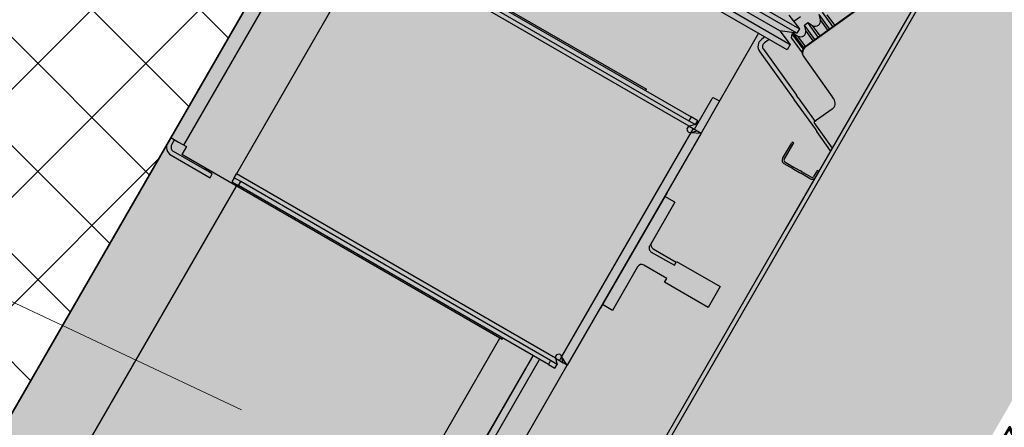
# Model space of a CAD drawing. Header units: millimetres. Extents: x 558 to 24471, y -5755 to 3551.
# Tile 7 of 35: x 23241 to 23307, y 2774 to 2801. Entities that reach past the tile are written whole.
import ezdxf

# ---------------------------------------------------------------- set-up
doc = ezdxf.new("R2010")
doc.units = ezdxf.units.MM
doc.layers.add('K_Dzwig', color=10, linetype='Continuous')
for name, color, linetype, lineweight in [('K_Grube', 4, 'Continuous', 35), ('K_Kreskowanie', 8, 'Continuous', 5), ('K_Opis_zmienny', 2, 'Continuous', 13), ('K_Wyburzenia', 8, 'Continuous', 5), ('K_Wymiarowanie', 84, 'Continuous', 13)]:
    doc.layers.add(name, color=color, linetype=linetype, lineweight=lineweight)
doc.styles.add('Zwykły 50', font='romans.shx', dxfattribs={"width": 0.8, "oblique": 10, "height": 7.5})
doc.dimstyles.new('Skala_50', dxfattribs={"dimtxt": 7.5, "dimasz": 1, "dimexe": 1.25, "dimexo": 0.625, "dimgap": 3, "dimtad": 1, "dimdec": 1, "dimlfac": 10, "dimrnd": 0.5, "dimdsep": 46, "dimtxsty": 'Zwykły 50', "dimblk": 'Wymiar', "dimcen": 2.5, "dimse1": 1, "dimse2": 1, "dimazin": 0, "dimtfac": 1, "dimtdec": 1, "dimtix": 1, "dimtmove": 0, "dimatfit": 3, "dimfxl": 1, "dimtfill": 1, "dimarcsym": 0})

# ---------------------------------------------------------------- blocks, each defined once
blk = doc.blocks.new('kabina')
at = {"layer": 'K_Dzwig'}
for p, q in [((17788.308, -7356.877), (17788.308, -7159.852)), ((17788.008, -7171.952), (17788.008, -7256.652)), ((17787.798, -7236.969), (17783.089, -7247.395)), ((17787.836, -7236.986), (17783.126, -7247.412)), ((17783.076, -7245.367), (17782.828, -7245.103)), ((17783.905, -7245.589), (17782.828, -7245.103)), ((17784.019, -7245.337), (17782.942, -7244.851)), ((17784.076, -7245.211), (17783.304, -7244.862)), ((17781.832, -7245.852), (17781.604, -7246.357)), ((17782.335, -7246.197), (17782.448, -7245.944)), ((17782.448, -7245.944), (17782.81, -7245.956)), ((17783.525, -7246.431), (17782.448, -7245.944)), ((17783.582, -7246.305), (17782.81, -7245.956)), ((17783.848, -7245.715), (17783.076, -7245.367)), ((17765.765, -7246.586), (17782.158, -7246.586)), ((17781.109, -7246.152), (17782.158, -7246.586)), ((17782.158, -7246.586), (17782.158, -7246.917)), ((17782.582, -7246.46), (17782.335, -7246.197)), ((17783.411, -7246.683), (17782.335, -7246.197)), ((17783.354, -7246.809), (17782.582, -7246.46)), ((17782.158, -7246.917), (17761.758, -7246.917)), ((17782.158, -7246.917), (17781.109, -7247.352)), ((17781.918, -7247.119), (17781.954, -7247.038)), ((17782.018, -7247.383), (17781.918, -7247.119)), ((17783.042, -7247.626), (17781.918, -7247.119)), ((17781.954, -7247.038), (17782.316, -7247.05)), ((17783.048, -7247.532), (17781.954, -7247.038)), ((17783.088, -7247.398), (17782.316, -7247.05)), ((17781.109, -7247.352), (17762.807, -7247.352)), ((17765.765, -7247.786), (17782.158, -7247.786)), ((17781.109, -7247.352), (17782.158, -7247.786)), ((17781.165, -7247.328), (17781.147, -7247.368)), ((17782.018, -7247.383), (17783.122, -7247.882)), ((17782.158, -7247.786), (17782.158, -7248.202)), ((17783.126, -7247.412), (17783.089, -7247.395)), ((17782.158, -7248.202), (17761.758, -7248.202)), ((17779.958, -7248.202), (17779.958, -7253.302)), ((17780.441, -7248.202), (17780.336, -7248.434)), ((17780.77, -7248.202), (17780.61, -7248.558)), ((17783.311, -7248.044), (17783.349, -7248.061)), ((17783.349, -7248.061), (17786.31, -7249.399)), ((17780.636, -7249.228), (17784.077, -7250.782)), ((17780.76, -7248.954), (17784.201, -7250.509)), ((17786.347, -7249.416), (17786.31, -7249.399)), ((17786.464, -7249.468), (17786.347, -7249.416)), ((17784.394, -7250.596), (17784.201, -7250.509)), ((17786.714, -7250.13), (17786.195, -7251.278)), ((17784.077, -7250.782), (17784.27, -7250.869)), ((17784.27, -7250.869), (17786.389, -7251.826)), ((17784.394, -7250.596), (17786.146, -7251.387)), ((17786.195, -7251.278), (17786.096, -7251.497)), ((17786.096, -7251.497), (17788.008, -7252.363)), ((17786.389, -7251.826), (17786.582, -7251.914)), ((17788.008, -7252.563), (17786.582, -7251.914)), ((17779.458, -7255.852), (17779.458, -7253.502)), ((17779.558, -7253.402), (17779.858, -7253.402)), ((17779.958, -7253.302), (17779.958, -7255.852)), ((17785.628, -7253.352), (17785.508, -7253.352)), ((17785.508, -7253.352), (17785.508, -7253.452)), ((17785.508, -7254.612), (17785.508, -7253.452)), ((17785.628, -7253.452), (17785.628, -7253.352)), ((17785.628, -7254.612), (17785.628, -7253.452)), ((17788.008, -7254.152), (17787.888, -7254.152)), ((17787.888, -7254.152), (17787.888, -7254.252)), ((17787.888, -7254.252), (17787.888, -7254.612)), ((17785.748, -7254.732), (17786.418, -7254.732)), ((17785.748, -7254.852), (17786.418, -7254.852)), ((17786.517, -7254.732), (17786.418, -7254.732)), ((17786.418, -7254.852), (17786.517, -7254.852)), ((17786.517, -7254.732), (17786.939, -7254.732)), ((17786.517, -7254.852), (17786.939, -7254.852)), ((17787.039, -7254.732), (17786.939, -7254.732)), ((17786.939, -7254.852), (17787.039, -7254.852)), ((17787.768, -7254.732), (17787.039, -7254.732)), ((17787.768, -7254.852), (17787.039, -7254.852)), ((17788.008, -7254.612), (17788.008, -7356.877)), ((17750.558, -7255.752), (17750.558, -7273.752)), ((17750.768, -7255.152), (17775.358, -7255.152)), ((17755.058, -7255.252), (17778.858, -7255.252)), ((17755.058, -7255.552), (17778.858, -7255.552)), ((17775.358, -7255.252), (17775.358, -7255.152)), ((17778.858, -7255.252), (17778.858, -7255.552)), ((17779.358, -7255.252), (17778.858, -7255.252)), ((17778.858, -7255.552), (17779.358, -7255.552)), ((17779.358, -7255.552), (17779.058, -7255.852)), ((17779.358, -7255.552), (17779.358, -7255.252)), ((17779.058, -7255.852), (17754.558, -7255.852)), ((17754.558, -7255.852), (17754.558, -7273.652)), ((17779.058, -7255.852), (17779.358, -7255.852)), ((17779.358, -7256.152), (17779.958, -7255.852)), ((17779.358, -7256.152), (17779.658, -7255.852)), ((17779.358, -7255.852), (17779.658, -7255.852)), ((17779.358, -7255.852), (17779.358, -7256.152)), ((17779.358, -7256.152), (17779.358, -7273.352)), ((17779.658, -7255.852), (17779.958, -7255.852)), ((17779.958, -7255.852), (17779.958, -7273.652)), ((17788.008, -7256.652), (17788.008, -7258.602)), ((17779.983, -7260.402), (17779.983, -7269.302)), ((17780.748, -7260.702), (17779.983, -7260.702)), ((17780.748, -7260.702), (17780.748, -7264.052)), ((17781.048, -7264.102), (17782.818, -7264.102)), ((17782.818, -7264.052), (17786.158, -7264.052)), ((17782.818, -7264.352), (17782.818, -7264.052)), ((17786.158, -7264.052), (17786.158, -7265.652)), ((17781.048, -7264.352), (17782.818, -7264.352)), ((17782.818, -7265.352), (17781.048, -7265.352)), ((17782.818, -7265.652), (17782.818, -7265.352)), ((17780.748, -7265.652), (17780.748, -7269.002)), ((17786.158, -7265.652), (17782.818, -7265.652)), ((17780.748, -7269.002), (17779.983, -7269.002)), ((17779.958, -7273.652), (17779.358, -7273.352)), ((17779.658, -7273.652), (17779.358, -7273.352)), ((17779.358, -7273.352), (17779.358, -7273.652)), ((17749.568, -7273.752), (17750.168, -7273.752)), ((17749.868, -7274.152), (17749.868, -7273.752)), ((17750.168, -7273.752), (17750.768, -7273.752)), ((17750.768, -7273.752), (17750.768, -7274.352)), ((17779.058, -7273.652), (17754.558, -7273.652)), ((17754.558, -7273.952), (17754.558, -7273.652)), ((17754.558, -7273.952), (17754.558, -7274.252)), ((17755.058, -7273.952), (17754.558, -7273.952)), ((17755.058, -7274.252), (17755.058, -7273.952)), ((17778.858, -7273.952), (17755.058, -7273.952)), ((17779.358, -7273.952), (17778.858, -7273.952)), ((17778.858, -7273.952), (17778.858, -7274.252)), ((17779.058, -7273.652), (17779.358, -7273.952)), ((17779.058, -7273.652), (17779.358, -7273.652)), ((17779.158, -7273.752), (17779.158, -7273.652)), ((17779.358, -7273.652), (17779.658, -7273.652)), ((17779.358, -7274.252), (17779.358, -7273.952)), ((17779.958, -7273.652), (17779.658, -7273.652)), ((17779.958, -7293.267), (17779.958, -7273.652)), ((17750.168, -7274.452), (17752.568, -7274.452)), ((17750.168, -7274.752), (17752.568, -7274.752)), ((17775.358, -7274.352), (17750.768, -7274.352)), ((17753.168, -7274.452), (17752.568, -7274.452)), ((17752.568, -7274.752), (17753.168, -7274.752)), ((17753.168, -7274.752), (17753.168, -7274.452)), ((17754.558, -7274.252), (17755.058, -7274.252)), ((17754.958, -7296.952), (17754.958, -7274.352)), ((17778.858, -7274.252), (17755.058, -7274.252)), ((17759.408, -7274.352), (17759.408, -7274.363)), ((17775.183, -7296.952), (17775.183, -7274.352)), ((17775.358, -7274.352), (17775.358, -7274.252)), ((17777.688, -7296.952), (17777.688, -7274.252)), ((17777.703, -7296.952), (17777.703, -7274.252)), ((17778.183, -7296.952), (17778.183, -7274.252)), ((17778.858, -7274.252), (17779.358, -7274.252))]:
    blk.add_line(p, q, dxfattribs=at)
for centre, radius, start, end in [((17782.821, -7245.606), 0.35, 268.19139, 43.19139), ((17782.327, -7246.7), 0.35, 268.19139, 43.19139), ((17783.525, -7247.608), 0.486, 153.96596, 243.85519), ((17783.563, -7247.625), 0.486, 153.96596, 243.85519), ((17780.883, -7248.681), 0.6, 155.69139, 245.69139), ((17780.883, -7248.681), 0.3, 155.69139, 245.69139), ((17786.258, -7249.924), 0.5, 335.69139, 65.69139), ((17779.558, -7253.502), 0.1, 90, 180), ((17779.858, -7253.302), 0.1, 270, 0), ((17785.748, -7254.612), 0.24, 180, 270), ((17785.748, -7254.612), 0.12, 180, 270), ((17787.768, -7254.612), 0.12, 270, 0), ((17787.768, -7254.612), 0.24, 270, 0), ((17779.208, -7256.002), 0.212, 135, 315), ((17781.048, -7263.802), 0.3, 180, 270), ((17781.048, -7264.052), 0.3, 180, 270), ((17781.048, -7265.652), 0.3, 90, 180), ((17779.208, -7273.502), 0.212, 45, 225), ((17750.168, -7274.152), 0.6, 180, 270), ((17750.168, -7274.152), 0.3, 180, 270)]:
    blk.add_arc(centre, radius, start, end, dxfattribs=at)
blk = doc.blocks.new('Wymiar')
for p, q in [((0, -5), (0, 5)), ((-3.75, 0), (3.75, 0))]:
    blk.add_line(p, q)
at = {"const_width": 0.5}
blk.add_lwpolyline([(-1.768, -1.768), (1.768, 1.768)], dxfattribs=at)
blk = doc.blocks.new('*D779')
at = {"layer": 'Defpoints', "color": 0}
for p in [(23337.256, 2890.357), (23221.256, 2689.439), (23258.066, 2668.187)]:
    blk.add_point(p, dxfattribs=at)
at = {"layer": 'K_Wymiarowanie', "color": 0, "lineweight": -2, "ltscale": 5}
blk.add_line((23373.566, 2868.239), (23258.566, 2669.053), dxfattribs=at)
at = {"layer": 'K_Wymiarowanie', "color": 0, "linetype": 'ByBlock', "lineweight": -2}
for p, rotation in [((23374.066, 2869.105), 59.99999999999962), ((23258.066, 2668.187), 239.9999999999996)]:
    blk.add_blockref('Wymiar', p, dxfattribs=dict(at, rotation=rotation))
at = {"layer": 'K_Wymiarowanie', "color": 0, "ltscale": 5, "insert": (23310.22, 2772.021), "char_height": 7.5, "attachment_point": 5, "rotation": 60, "style": 'Zwykły 50', "bg_fill": 3, "box_fill_scale": 1.1, "bg_fill_color": 256, "bg_fill_true_color": 13158600, "bg_fill_transparency": 0}
blk.add_mtext('2320', dxfattribs=at)

msp = doc.modelspace()

# ---------------------------------------------------------------- hatches: boundary and pattern name
at = {"layer": 'K_Kreskowanie', "ltscale": 5}
h = msp.add_hatch(dxfattribs=at)
h.set_pattern_fill('ANSI37', color=256, scale=1.6)
h.set_pattern_definition([(45, (3090.788, 2977.9395), (-3.5921024, 3.5921024), []), (135, (3090.788, 2977.9395), (-3.5921024, -3.5921024), [])])
h.paths.add_polyline_path([(23314.792, 2903.327), (23362.423, 2875.827), (23369.923, 2888.817), (23309.302, 2923.817), (23170.302, 2683.062), (23350.435, 2579.062), (23489.435, 2819.817), (23467.784, 2832.317), (23460.284, 2819.327), (23468.944, 2814.327), (23352.944, 2613.409), (23198.792, 2702.409), (23314.792, 2903.327)], is_closed=False)
at = {"layer": 'K_Wyburzenia'}
h = msp.add_hatch(dxfattribs=at)
h.set_pattern_fill('AR-CONC', color=256, scale=0.05)
h.set_pattern_definition([(50, (21774.1485, 6065.275), (9.109233, -0.796954), [0.9525, -10.4775]), (355, (21774.1485, 6065.275), (-1.76217, 9.552842), [0.762, -8.38203]), (100.45144, (21774.908, 6065.209), (7.347062, 8.755888), [0.8095, -8.904512]), (46.1842, (21774.148, 6067.815), (13.553952, -2.102116), [1.42875, -15.71625]), (96.63556, (21775.278, 6067.64), (11.870207, 12.371306), [1.21425, -13.35678]), (351.18415, (21774.148, 6067.815), (11.870207, 12.371306), [1.143, -12.572987]), (21, (21775.4185, 6067.18), (7.58072, -5.11326), [0.9525, -10.4775]), (326, (21775.4185, 6067.18), (3.090101, 9.209398), [0.762, -8.382]), (71.45145, (21776.05, 6066.754), (10.67082, 4.096138), [0.8095, -8.904497]), (37.5, (21774.1485, 6065.2752), (0.1544302, 4.227752), [0, -8.2804, 0, -8.509, 0, -8.41375]), (7.5, (21774.1485, 6065.275), (3.340983, 5.009029), [0, -4.8514, 0, -8.0899, 0, -3.20675]), (327.5, (21771.3164, 6065.2752), (6.7795298, -0.2864372), [0, -3.175, 0, -9.906, 0, -13.1445]), (317.5, (21770.0464, 6065.275), (7.406459, 1.271325), [0, -4.1275, 0, -6.5786, 0, -9.3345])])
h.paths.add_polyline_path([(23314.792, 2903.327), (23468.944, 2814.327), (23352.944, 2613.409), (23198.792, 2702.409)])

# ---------------------------------------------------------------- linework, layer by layer
at = {"layer": 'K_Grube', "ltscale": 5}
msp.add_line((23198.792, 2702.409), (23314.792, 2903.327), dxfattribs=at)
at = {"layer": 'K_Wyburzenia'}
msp.add_lwpolyline([(23314.792, 2903.327), (23468.944, 2814.327), (23352.944, 2613.409), (23198.792, 2702.409)], close=True, dxfattribs=at)
msp.add_lwpolyline([(23314.792, 2903.327), (23468.944, 2814.327), (23352.944, 2613.409), (23198.792, 2702.409)], close=True, dxfattribs=at)
at = {"layer": 'K_Wyburzenia', "color": 9, "const_width": 5}
for points in [[(23272.166, 2798.474), (23293.379, 2777.261)], [(23293.379, 2798.474), (23272.166, 2777.261)]]:
    msp.add_lwpolyline(points, dxfattribs=at)

# ---------------------------------------------------------------- block references
at = {"layer": 'K_Grube', "rotation": 329.999999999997}
msp.add_blockref('kabina', (11516.626, 17967.44), dxfattribs=at)

# ---------------------------------------------------------------- next in the draw order: dimensions: what is measured, and where the dimension line sits
at = {"layer": 'K_Wymiarowanie', "ltscale": 5}
dim = msp.add_aligned_dim(p1=(23337.256, 2890.357), p2=(23221.256, 2689.439), distance=42.504, dimstyle='Skala_50', dxfattribs=at)
dim.commit()
dim.dimension.update_dxf_attribs({"geometry": '*D779', "text_midpoint": (23310.22, 2772.021)})

# ---------------------------------------------------------------- next in the draw order: linework, layer by layer
at = {"layer": 'K_Opis_zmienny'}
msp.add_line((23205.885, 2798.932), (23256.034, 2775.315), dxfattribs=at)

doc.saveas('drawing.dxf')
